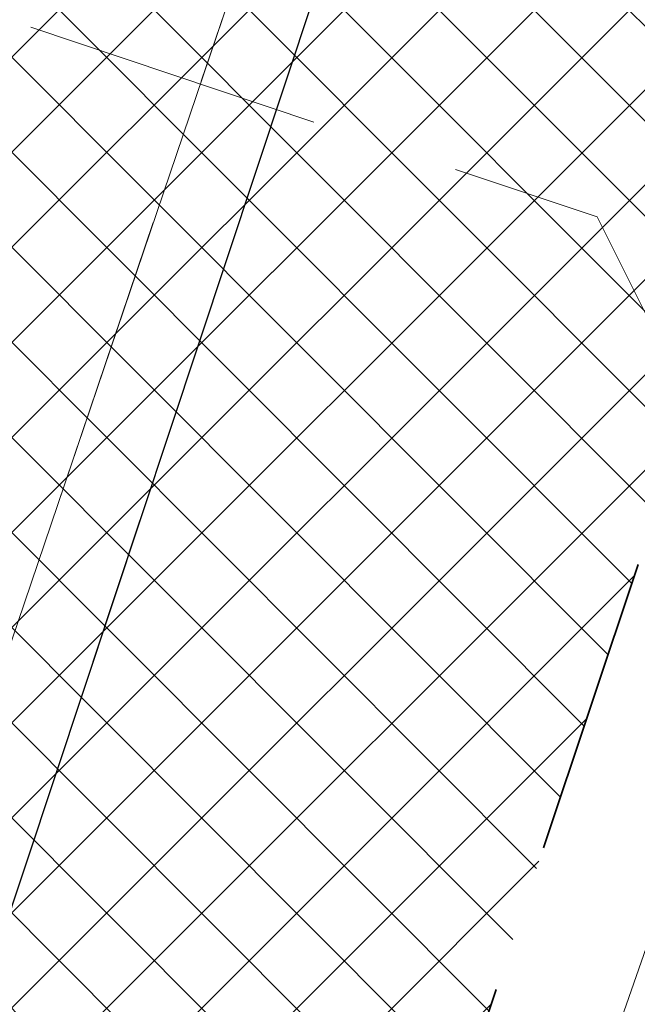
# Model space of a CAD drawing. Header units: metres. Extents: x 6599594 to 6600699, y 5687867 to 5691114.
# Tile 212 of 256: x 6599964.42 to 6599966.48, y 5688916.29 to 5688919.58. Entities that reach past the tile are written whole.
import ezdxf

# ---------------------------------------------------------------- set-up
doc = ezdxf.new("R2010")
doc.units = ezdxf.units.M
doc.header["$MEASUREMENT"] = 0
for name, pattern in [('1', [0]), ('BUG', [1.5, 1, -0.5]), ('GUK', [2, 1.5, -0.5]), ('GUZ', [1, 0.5, -0.5]), ('L_0_04', [1.5, 1, -0.5])]:
    doc.linetypes.add(name, pattern=pattern)
for name, color, linetype, lineweight in [('_kolor chodnik', 50, '1', 5), ('_kolor jezdnia', 4, '1', 0), ('_kolor pobocze', 211, '1', 5), ('_kolor zjazdy kostka', 7, '1', 5), ('_kolor ścieżka @ 1', 10, '1', 0), ('_linie', 7, 'BUG', 5), ('_obrzeze', 10, 'BUG', 35), ('Dzialki', 130, '1', 30), ('Kontury', 252, 'GUK', 9), ('OT_Komunikacja', 7, 'CONTINUOUS', 0), ('OT_ZagospodarowanieTerenu', 7, 'CONTINUOUS', 0), ('Uzytki', 252, 'GUZ', 9)]:
    doc.layers.add(name, color=color, linetype=linetype, lineweight=lineweight)
pattern_1 = [(45, (0, 0), (-0.1414213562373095, 0.1414213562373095), []), (135, (0, 0), (-0.1414213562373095, -0.1414213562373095), [])]

msp = doc.modelspace()

# ---------------------------------------------------------------- hatches: boundary and pattern name
at = {"layer": '_kolor chodnik'}
h = msp.add_hatch(dxfattribs=at)
h.set_pattern_fill('ANSI37', color=256, scale=1.6)
h.set_pattern_definition(pattern_1)
h.paths.add_polyline_path([(6599849.938171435, 5688542.085872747), (6599852.232147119, 5688548.938742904), (6599853.573135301, 5688548.489851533), (6599853.827082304, 5688549.248475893), (6599851.793849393, 5688549.929093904), (6599849.895278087, 5688548.982823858), (6599847.823506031, 5688542.793750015)])
edge = h.paths.add_edge_path()
edge.add_line((6600018.106075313, 5689087.454911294), (6600022.42781917, 5689091.229234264))
edge.add_line((6600022.42781917, 5689091.229234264), (6600020.233254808, 5689093.742094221))
edge.add_line((6600020.233254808, 5689093.742094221), (6600017.159471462, 5689091.057656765))
edge.add_arc((6600023.275194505, 5689085.385140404), 8.34143334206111, 137.1531558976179, 148.8016577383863)
edge.add_line((6600016.140105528, 5689089.706021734), (6600018.106075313, 5689087.454911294))
h.paths.add_polyline_path([(6600038.501784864, 5689187.59229436), (6600037.906968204, 5689187.700586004), (6600037.638296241, 5689186.224843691), (6600038.240083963, 5689186.115282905)])
h.paths.add_polyline_path([(6600069.098302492, 5689360.276020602), (6600068.321239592, 5689360.413462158), (6600068.064048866, 5689358.936495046), (6600068.836639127, 5689358.799546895)])
h.paths.add_polyline_path([(6600082.393785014, 5689362.950258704), (6600082.941124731, 5689366.103121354), (6600081.481377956, 5689366.361351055), (6600080.923159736, 5689363.210828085)])
h.paths.add_polyline_path([(6600074.022236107, 5689388.065861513), (6600072.983907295, 5689388.249860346), (6600072.723374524, 5689386.772538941), (6600073.760538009, 5689386.588865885)])
h.paths.add_polyline_path([(6600105.602402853, 5689486.45426531), (6600106.738797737, 5689489.760539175), (6600105.28818975, 5689490.281952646), (6600104.132785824, 5689486.965912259)])
h.paths.add_polyline_path([(6600132.519778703, 5689678.737346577), (6600131.636986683, 5689678.922259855), (6600131.330470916, 5689677.453953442), (6600132.212256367, 5689677.269208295)])
h.paths.add_polyline_path([(6600156.649397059, 5689798.7449027), (6600156.48800471, 5689797.95886096), (6600157.450195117, 5689797.757316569), (6600157.615023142, 5689798.542205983)])
h.paths.add_polyline_path([(6600189.055358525, 5689948.643107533), (6600187.902868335, 5689948.884512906), (6600187.600024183, 5689947.417400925), (6600188.748131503, 5689947.176379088)])
edge = h.paths.add_edge_path()
edge.add_line((6600204.459383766, 5690032.969035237), (6600204.153258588, 5690031.227801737))
edge.add_arc((6600202.328347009, 5690027.299936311), 4.331100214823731, 41.853001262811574, 65.08011546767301, ccw=False)
edge.add_arc((6600032.903931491, 5690051.979071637), 174.020003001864, 352.8070218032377, 353.495463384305)
edge.add_arc((6600202.372679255, 5690027.343587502), 5.999999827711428, 55.12102442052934, 69.64815978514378)
edge = h.paths.add_edge_path()
edge.add_line((6600205.046027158, 5690040.265402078), (6600204.972740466, 5690038.483452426))
edge.add_arc((6600203.986269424, 5690044.401803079), 5.999999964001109, 279.4630688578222, 294.9140560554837)
edge.add_line((6600206.513819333, 5690038.960158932), (6600206.607027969, 5690041.030672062))
edge.add_arc((6600203.986269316, 5690044.401803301), 4.270000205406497, 284.3702444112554, 307.86193139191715, ccw=False)
edge = h.paths.add_edge_path()
edge.add_arc((6600203.547470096, 5690044.558759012), 6.446878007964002, 324.43500910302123, 356.20133685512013, ccw=False)
edge.add_arc((6600203.986269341, 5690044.401803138), 6.000000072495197, 323.2169970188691, 357.4193489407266)
h.paths.add_polyline_path([(6600208.910055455, 5690121.713696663), (6600208.146285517, 5690121.748120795), (6600207.125602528, 5690121.794124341), (6600209.971605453, 5690121.665851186)])
edge = h.paths.add_edge_path()
edge.add_line((6600238.769818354, 5690481.648294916), (6600240.338176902, 5690490.87374652))
edge.add_line((6600240.338176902, 5690490.87374652), (6600241.251295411, 5690510.829461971))
edge.add_line((6600241.251295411, 5690510.829461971), (6600239.524022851, 5690510.928942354))
edge.add_line((6600239.524022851, 5690510.928942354), (6600238.633343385, 5690491.167757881))
edge.add_line((6600238.633343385, 5690491.167757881), (6600234.579716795, 5690467.661262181))
edge.add_line((6600234.579716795, 5690467.661262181), (6600234.449796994, 5690464.966873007))
edge.add_arc((6600242.443669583, 5690464.607462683), 8.001948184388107, 177.4256737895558, 268.2543056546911)
edge.add_line((6600242.199903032, 5690456.609228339), (6600242.216657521, 5690457.359274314))
edge.add_line((6600242.216657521, 5690457.359274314), (6600242.305257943, 5690458.836738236))
edge.add_arc((6600242.444504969, 5690464.607952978), 5.772894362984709, 177.0298084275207, 268.6178439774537, ccw=False)
edge.add_line((6600236.679365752, 5690464.907083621), (6600236.951876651, 5690470.95443634))
edge.add_line((6600236.951876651, 5690470.95443634), (6600238.15078669, 5690478.210832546))
edge.add_line((6600238.15078669, 5690478.210832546), (6600238.769818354, 5690481.648294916))
h.paths.add_polyline_path([(6600238.769818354, 5690481.648294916), (6600238.15078669, 5690478.210832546), (6600239.670056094, 5690477.930590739), (6600240.266710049, 5690481.376366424)])
edge = h.paths.add_edge_path()
edge.add_line((6600223.366500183, 5690460.339976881), (6600223.278629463, 5690457.997544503))
edge.add_arc((6600220.967166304, 5690465.656339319), 7.999999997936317, 286.7940807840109, 300.2738222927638)
edge.add_line((6600225.000231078, 5690458.747331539), (6600225.240084, 5690461.623695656))
edge.add_arc((6600221.105749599, 5690465.648640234), 5.76999998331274, 293.06724424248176, 315.7681070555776, ccw=False)
edge = h.paths.add_edge_path()
edge.add_arc((6600220.025145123, 5690444.676291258), 5.770000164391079, 37.996647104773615, 59.94382588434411, ccw=False)
edge.add_line((6600224.572175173, 5690448.22839199), (6600224.817793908, 5690451.081798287))
edge.add_arc((6600220.025145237, 5690444.676291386), 7.999999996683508, 53.19588653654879, 68.15166733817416)
edge.add_line((6600223.00235276, 5690452.101669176), (6600222.91504296, 5690449.670427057))
edge = h.paths.add_edge_path()
edge.add_arc((6600221.105749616, 5690465.648640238), 7.999999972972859, 328.0222308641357, 357.0132597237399)
edge.add_line((6600229.094882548, 5690465.23180147), (6600229.218816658, 5690467.593604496))
edge.add_line((6600229.218816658, 5690467.593604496), (6600228.218919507, 5690467.645774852))
edge.add_line((6600228.218919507, 5690467.645774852), (6600227.891778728, 5690461.411918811))
h.paths.add_polyline_path([(6600200.980142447, 5690012.236744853), (6600202.317278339, 5690011.956662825), (6600202.522293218, 5690012.935421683), (6600201.182321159, 5690013.216097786)])
h.paths.add_polyline_path([(6600196.457878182, 5689983.98337835), (6600195.202332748, 5689984.246370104), (6600194.899091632, 5689982.777335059), (6600196.150355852, 5689982.515240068)])
edge = h.paths.add_edge_path()
edge.add_line((6600112.305909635, 5689517.991018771), (6600112.691041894, 5689519.807934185))
edge.add_line((6600112.691041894, 5689519.807934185), (6600113.245521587, 5689522.423769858))
edge.add_line((6600113.245521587, 5689522.423769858), (6600111.553124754, 5689522.782507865))
edge.add_line((6600111.553124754, 5689522.782507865), (6600107.405864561, 5689503.21722655))
edge.add_line((6600107.405864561, 5689503.21722655), (6600099.494506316, 5689480.361667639))
edge.add_line((6600099.494506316, 5689480.361667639), (6600099.182814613, 5689478.891218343))
edge.add_arc((6600107.008997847, 5689477.232359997), 8.000059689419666, 168.0325629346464, 257.7529108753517)
edge.add_line((6600105.311960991, 5689469.414366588), (6600105.784990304, 5689471.593619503))
edge.add_arc((6600107.008927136, 5689477.232314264), 5.769999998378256, 168.0321375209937, 257.7533362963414, ccw=False)
edge.add_line((6600101.364343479, 5689478.42879883), (6600101.647245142, 5689479.76342708))
edge.add_line((6600101.647245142, 5689479.76342708), (6600104.132785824, 5689486.965912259))
edge.add_line((6600104.132785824, 5689486.965912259), (6600105.28818975, 5689490.281952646))
edge.add_line((6600105.28818975, 5689490.281952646), (6600108.240043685, 5689498.809726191))
edge.add_line((6600108.240043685, 5689498.809726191), (6600112.305909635, 5689517.991018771))
h.paths.add_polyline_path([(6600136.009573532, 5689645.499114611), (6600138.333647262, 5689645.012304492), (6600138.661671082, 5689646.578318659), (6600134.869459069, 5689647.372651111)])
at = {"layer": '_kolor jezdnia'}
h = msp.add_hatch(dxfattribs=at)
h.set_pattern_fill('ANSI37', color=4, scale=3.5)
h.set_pattern_definition([(45, (0, 0), (-0.3093592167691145, 0.3093592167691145), []), (135, (0, 0), (-0.3093592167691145, -0.3093592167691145), [])])
edge = h.paths.add_edge_path()
edge.add_line((6599833.066047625, 5688539.933393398), (6599850.649511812, 5688527.983462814))
edge.add_arc((6599857.337592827, 5688536.653968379), 10.95025544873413, 169.5012687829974, 232.3548431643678, ccw=False)
edge.add_arc((6599858.085851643, 5688536.618142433), 11.69295282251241, 162.2507788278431, 169.9967502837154, ccw=False)
edge.add_line((6599846.949484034, 5688540.182754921), (6599847.823506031, 5688542.793750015))
edge.add_line((6599847.823506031, 5688542.793750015), (6599849.895278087, 5688548.982823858))
edge.add_line((6599849.895278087, 5688548.982823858), (6599852.434748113, 5688556.56906746))
edge.add_line((6599852.434748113, 5688556.56906746), (6599928.48625871, 5688783.760284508))
edge.add_line((6599928.48625871, 5688783.760284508), (6599931.025728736, 5688791.34652811))
edge.add_line((6599931.025728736, 5688791.34652811), (6599996.657773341, 5688987.411326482))
edge.add_line((6599996.657773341, 5688987.411326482), (6599999.197243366, 5688994.997570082))
edge.add_line((6599999.197243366, 5688994.997570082), (6600021.930100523, 5689062.908193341))
edge.add_line((6600021.930100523, 5689062.908193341), (6600017.620224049, 5689067.371531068))
edge.add_line((6600017.620224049, 5689067.371531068), (6600016.714558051, 5689064.654078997))
edge.add_line((6600016.714558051, 5689064.654078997), (6600012.423620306, 5689051.835617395))
edge.add_line((6600012.423620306, 5689051.835617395), (6600009.884150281, 5689044.249373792))
edge.add_line((6600009.884150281, 5689044.249373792), (6599977.53516164, 5688947.612159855))
edge.add_line((6599977.53516164, 5688947.612159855), (6599974.995691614, 5688940.025916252))
edge.add_line((6599974.995691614, 5688940.025916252), (6599942.096912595, 5688841.746295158))
edge.add_line((6599942.096912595, 5688841.746295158), (6599939.557442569, 5688834.160051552))
edge.add_line((6599939.557442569, 5688834.160051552), (6599882.679288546, 5688664.246042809))
edge.add_line((6599882.679288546, 5688664.246042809), (6599880.139818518, 5688656.659799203))
edge.add_line((6599880.139818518, 5688656.659799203), (6599852.46454386, 5688573.984527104))
edge.add_line((6599852.46454386, 5688573.984527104), (6599842.470137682, 5688544.127903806))
edge.add_arc((6599835.706422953, 5688546.652910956), 7.219660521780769, 248.5480913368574, 339.52856074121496, ccw=False)
h.paths.add_polyline_path([(6600044.653202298, 5689172.271628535), (6600046.276244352, 5689181.431901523), (6600047.759199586, 5689189.801539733), (6600051.0603021, 5689208.432603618), (6600052.368792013, 5689215.817578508), (6600054.808584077, 5689229.587499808), (6600056.11707399, 5689236.972474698), (6600057.346666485, 5689243.912161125), (6600058.655146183, 5689251.297078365), (6600058.831439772, 5689252.292060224), (6600060.098987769, 5689259.445963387), (6600060.139929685, 5689259.677035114), (6600061.407468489, 5689266.830886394), (6600072.329030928, 5689328.470998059), (6600073.637511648, 5689335.855921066), (6600077.337304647, 5689356.73715072), (6600078.820259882, 5689365.106788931), (6600081.142794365, 5689378.214921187), (6600082.538516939, 5689386.092227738), (6600095.187867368, 5689457.483787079), (6600091.082877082, 5689465.8405575), (6600089.043088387, 5689454.328211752), (6600087.870641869, 5689447.711051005), (6600087.560133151, 5689445.958573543), (6600086.562151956, 5689440.326076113), (6600082.433200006, 5689417.022719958), (6600080.95024477, 5689408.65308175), (6600077.202698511, 5689387.502337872), (6600075.719743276, 5689379.132699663), (6600073.469199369, 5689366.430874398), (6600071.986244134, 5689358.061236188), (6600069.98686466, 5689346.776955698), (6600068.591142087, 5689338.899649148), (6600065.559290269, 5689321.78820693), (6600064.163567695, 5689313.910900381), (6600059.719426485, 5689288.828650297), (6600058.323703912, 5689280.951343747), (6600057.563846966, 5689276.662793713), (6600056.168124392, 5689268.785487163), (6600054.804920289, 5689261.091711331), (6600053.409197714, 5689253.21440478), (6600053.264817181, 5689252.399536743), (6600051.869094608, 5689244.522230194), (6600051.183555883, 5689240.653124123), (6600049.787833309, 5689232.775817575), (6600046.593849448, 5689214.749319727), (6600045.198126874, 5689206.872013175), (6600044.41754409, 5689202.466488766), (6600042.934588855, 5689194.096850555), (6600036.429952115, 5689157.38538759), (6600034.946996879, 5689149.01574938), (6600030.579776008, 5689124.367629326), (6600027.529365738, 5689107.151445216), (6600024.895072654, 5689094.014582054), (6600030.583685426, 5689094.264316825), (6600032.945013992, 5689106.191885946), (6600043.170247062, 5689163.901990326)])
edge = h.paths.add_edge_path()
edge.add_line((6600111.106812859, 5689535.144351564), (6600111.256844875, 5689535.85214863))
edge.add_line((6600111.256844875, 5689535.85214863), (6600112.915748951, 5689543.678261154))
edge.add_line((6600112.915748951, 5689543.678261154), (6600117.304772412, 5689564.384094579))
edge.add_line((6600117.304772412, 5689564.384094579), (6600119.067357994, 5689572.699339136))
edge.add_line((6600119.067357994, 5689572.699339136), (6600120.087667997, 5689577.512794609))
edge.add_line((6600120.087667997, 5689577.512794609), (6600121.642890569, 5689584.849775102))
edge.add_line((6600121.642890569, 5689584.849775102), (6600128.436769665, 5689616.900852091))
edge.add_line((6600128.436769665, 5689616.900852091), (6600129.991992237, 5689624.237832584))
edge.add_line((6600129.991992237, 5689624.237832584), (6600132.660554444, 5689636.827148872))
edge.add_line((6600132.660554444, 5689636.827148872), (6600133.208838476, 5689639.444704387))
edge.add_line((6600133.208838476, 5689639.444704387), (6600134.848957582, 5689647.274775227))
edge.add_line((6600134.848957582, 5689647.274775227), (6600138.97649476, 5689666.979995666))
edge.add_line((6600138.97649476, 5689666.979995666), (6600140.51410642, 5689674.320687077))
edge.add_line((6600140.51410642, 5689674.320687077), (6600145.209128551, 5689696.735129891))
edge.add_line((6600145.209128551, 5689696.735129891), (6600146.746740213, 5689704.075821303))
edge.add_line((6600146.746740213, 5689704.075821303), (6600151.462308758, 5689726.588354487))
edge.add_line((6600151.462308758, 5689726.588354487), (6600152.999920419, 5689733.929045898))
edge.add_line((6600152.999920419, 5689733.929045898), (6600155.244070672, 5689744.642813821))
edge.add_line((6600155.244070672, 5689744.642813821), (6600156.781682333, 5689751.983505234))
edge.add_line((6600156.781682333, 5689751.983505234), (6600161.635515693, 5689775.156126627))
edge.add_line((6600161.635515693, 5689775.156126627), (6600163.378142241, 5689783.475576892))
edge.add_line((6600163.378142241, 5689783.475576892), (6600163.850769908, 5689785.731942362))
edge.add_line((6600163.850769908, 5689785.731942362), (6600167.028500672, 5689800.902704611))
edge.add_line((6600167.028500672, 5689800.902704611), (6600179.49088801, 5689860.399222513))
edge.add_line((6600179.49088801, 5689860.399222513), (6600181.233514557, 5689868.718672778))
edge.add_line((6600181.233514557, 5689868.718672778), (6600181.84713393, 5689871.648144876))
edge.add_line((6600181.84713393, 5689871.648144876), (6600183.384745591, 5689878.988836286))
edge.add_line((6600183.384745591, 5689878.988836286), (6600184.935818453, 5689886.393792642))
edge.add_line((6600184.935818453, 5689886.393792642), (6600186.575937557, 5689894.223863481))
edge.add_line((6600186.575937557, 5689894.223863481), (6600194.05133812, 5689929.912074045))
edge.add_line((6600194.05133812, 5689929.912074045), (6600195.691457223, 5689937.742144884))
edge.add_line((6600195.691457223, 5689937.742144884), (6600202.915799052, 5689972.231779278))
edge.add_line((6600202.915799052, 5689972.231779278), (6600204.555918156, 5689980.061850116))
edge.add_line((6600204.555918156, 5689980.061850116), (6600206.062781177, 5689987.255744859))
edge.add_line((6600206.062781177, 5689987.255744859), (6600207.702900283, 5689995.085815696))
edge.add_line((6600207.702900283, 5689995.085815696), (6600210.232559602, 5690007.162628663))
edge.add_line((6600210.232559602, 5690007.162628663), (6600211.694938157, 5690014.144150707))
edge.add_arc((6600028.177652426, 5690052.584442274), 187.5000004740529, 348.1696294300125, 357.4195276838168)
edge.add_line((6600215.487522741, 5690044.142720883), (6600208.310270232, 5690026.480446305))
edge.add_arc((6600032.903933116, 5690051.97907145), 177.2500013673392, 348.1696294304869, 351.7289130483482, ccw=False)
edge.add_line((6600206.38894146, 5690015.640182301), (6600205.966941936, 5690013.625519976))
edge.add_line((6600205.966941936, 5690013.625519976), (6600204.326822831, 5690005.795449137))
edge.add_line((6600204.326822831, 5690005.795449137), (6600197.076961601, 5689971.183982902))
edge.add_line((6600197.076961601, 5689971.183982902), (6600195.334335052, 5689962.864532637))
edge.add_line((6600195.334335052, 5689962.864532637), (6600193.44722506, 5689953.855305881))
edge.add_line((6600193.44722506, 5689953.855305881), (6600191.909227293, 5689946.512771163))
edge.add_line((6600191.909227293, 5689946.512771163), (6600185.496844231, 5689915.899498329))
edge.add_line((6600185.496844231, 5689915.899498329), (6600183.856521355, 5689908.068454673))
edge.add_line((6600183.856521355, 5689908.068454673), (6600182.066605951, 5689899.523243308))
edge.add_line((6600182.066605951, 5689899.523243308), (6600180.32407057, 5689891.204228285))
edge.add_line((6600180.32407057, 5689891.204228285), (6600174.320344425, 5689862.541919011))
edge.add_line((6600174.320344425, 5689862.541919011), (6600172.577809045, 5689854.222903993))
edge.add_line((6600172.577809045, 5689854.222903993), (6600163.663810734, 5689811.666703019))
edge.add_line((6600163.663810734, 5689811.666703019), (6600162.023782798, 5689803.837067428))
edge.add_line((6600162.023782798, 5689803.837067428), (6600160.924220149, 5689798.587659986))
edge.add_line((6600160.924220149, 5689798.587659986), (6600159.279208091, 5689790.734229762))
edge.add_line((6600159.279208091, 5689790.734229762), (6600157.107250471, 5689780.365115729))
edge.add_line((6600157.107250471, 5689780.365115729), (6600155.462238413, 5689772.511685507))
edge.add_line((6600155.462238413, 5689772.511685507), (6600153.380318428, 5689762.572418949))
edge.add_line((6600153.380318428, 5689762.572418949), (6600151.735124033, 5689754.718118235))
edge.add_line((6600151.735124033, 5689754.718118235), (6600148.586504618, 5689739.686336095))
edge.add_line((6600148.586504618, 5689739.686336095), (6600146.885007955, 5689731.563243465))
edge.add_line((6600146.885007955, 5689731.563243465), (6600141.75088822, 5689707.052510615))
edge.add_line((6600141.75088822, 5689707.052510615), (6600140.110896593, 5689699.223048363))
edge.add_line((6600140.110896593, 5689699.223048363), (6600133.483561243, 5689667.583574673))
edge.add_line((6600133.483561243, 5689667.583574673), (6600131.860394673, 5689659.834436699))
edge.add_line((6600131.860394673, 5689659.834436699), (6600131.740984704, 5689659.26436315))
edge.add_line((6600131.740984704, 5689659.26436315), (6600130.117814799, 5689651.515209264))
edge.add_line((6600130.117814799, 5689651.515209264), (6600127.27873359, 5689637.961189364))
edge.add_line((6600127.27873359, 5689637.961189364), (6600126.924568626, 5689636.290366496))
edge.add_line((6600126.924568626, 5689636.290366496), (6600125.166244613, 5689627.995226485))
edge.add_line((6600125.166244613, 5689627.995226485), (6600118.009503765, 5689594.232298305))
edge.add_line((6600118.009503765, 5689594.232298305), (6600116.25117975, 5689585.937158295))
edge.add_line((6600116.25117975, 5689585.937158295), (6600113.665314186, 5689573.737975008))
edge.add_line((6600113.665314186, 5689573.737975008), (6600111.898534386, 5689565.402943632))
edge.add_line((6600111.898534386, 5689565.402943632), (6600104.889982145, 5689532.339115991))
edge.add_line((6600104.889982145, 5689532.339115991), (6600103.22663594, 5689524.492047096))
edge.add_line((6600103.22663594, 5689524.492047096), (6600096.623876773, 5689493.342605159))
edge.add_line((6600096.623876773, 5689493.342605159), (6600094.968986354, 5689485.535427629))
edge.add_line((6600094.968986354, 5689485.535427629), (6600094.300101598, 5689482.379870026))
edge.add_line((6600094.300101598, 5689482.379870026), (6600099.182814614, 5689478.891218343))
edge.add_line((6600099.182814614, 5689478.891218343), (6600099.494506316, 5689480.361667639))
edge.add_line((6600099.494506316, 5689480.361667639), (6600111.106812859, 5689535.144351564))
edge = h.paths.add_edge_path()
edge.add_arc((6600239.213891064, 5690851.400367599), 10.00000000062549, -2.8342403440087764, 76.13703556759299, ccw=False)
edge.add_line((6600249.201658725, 5690850.905901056), (6600249.082723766, 5690848.503524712))
edge.add_line((6600249.082723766, 5690848.503524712), (6600247.016487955, 5690806.767468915))
edge.add_line((6600247.016487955, 5690806.767468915), (6600246.092398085, 5690789.152178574))
edge.add_line((6600246.092398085, 5690789.152178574), (6600233.768116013, 5690572.015170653))
edge.add_line((6600233.768116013, 5690572.015170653), (6600228.959056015, 5690465.296202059))
edge.add_line((6600228.959056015, 5690465.296202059), (6600234.588724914, 5690465.017134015))
edge.add_line((6600234.588724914, 5690465.017134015), (6600239.262540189, 5690571.767576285))
edge.add_line((6600239.262540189, 5690571.767576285), (6600252.50503885, 5690806.400146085))
edge.add_line((6600252.50503885, 5690806.400146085), (6600254.569211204, 5690848.094521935))
edge.add_arc((6600262.559425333, 5690847.6989487), 7.999999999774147, 76.13703557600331, 177.1657596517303, ccw=False)
edge.add_line((6600264.476229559, 5690855.465921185), (6600241.609896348, 5690861.109083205))
edge = h.paths.add_edge_path()
edge.add_line((6600250.031475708, 5690451.625307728), (6600250.231741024, 5690455.772579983))
edge.add_line((6600250.231741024, 5690455.772579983), (6600246.257763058, 5690456.417303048))
edge.add_line((6600246.257763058, 5690456.417303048), (6600242.171761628, 5690456.61060902))
edge.add_arc((6600242.563100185, 5690464.586983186), 7.985968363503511, 176.9123644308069, 267.1911945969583, ccw=False)
edge.add_line((6600234.588724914, 5690465.017134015), (6600228.959056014, 5690465.296202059))
edge.add_arc((6600220.965133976, 5690465.657286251), 8.002072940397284, 267.8289300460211, 357.413716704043, ccw=False)
edge.add_line((6600220.661989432, 5690457.660957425), (6600212.406915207, 5690458.119572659))
edge.add_line((6600212.406915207, 5690458.119572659), (6600208.431872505, 5690457.817501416))
edge.add_line((6600208.431872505, 5690457.817501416), (6600208.233912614, 5690454.548331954))
edge.add_line((6600208.233912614, 5690454.548331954), (6600212.129565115, 5690453.127270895))
edge.add_line((6600212.129565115, 5690453.127270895), (6600218.640548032, 5690452.76554962))
edge.add_line((6600218.640548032, 5690452.76554962), (6600216.486747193, 5690452.885205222))
edge.add_line((6600216.486747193, 5690452.885205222), (6600220.468905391, 5690452.663974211))
edge.add_arc((6600220.025145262, 5690444.676291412), 7.99999997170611, -0.3386579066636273, 86.8201700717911, ccw=False)
edge.add_line((6600228.025005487, 5690444.629006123), (6600227.803602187, 5690439.649256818))
edge.add_line((6600227.803602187, 5690439.649256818), (6600226.885525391, 5690435.936828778))
edge.add_line((6600226.885525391, 5690435.936828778), (6600225.534849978, 5690405.967249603))
edge.add_line((6600225.534849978, 5690405.967249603), (6600226.115199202, 5690402.187514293))
edge.add_line((6600226.115199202, 5690402.187514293), (6600213.445139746, 5690121.008786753))
edge.add_line((6600213.445139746, 5690121.008786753), (6600213.352800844, 5690118.960058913))
edge.add_line((6600213.352800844, 5690118.960058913), (6600209.980184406, 5690044.131649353))
edge.add_arc((6600203.98626942, 5690044.401803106), 5.999999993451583, 257.4162346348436, 357.41934921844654, ccw=False)
edge.add_line((6600202.679069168, 5690038.545931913), (6600201.589735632, 5690033.666039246))
edge.add_line((6600201.589735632, 5690033.666039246), (6600203.67987942, 5690033.199458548))
edge.add_arc((6600202.372679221, 5690027.343587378), 5.999999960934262, -8.27108729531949, 77.41623506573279, ccw=False)
edge.add_line((6600208.310270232, 5690026.480446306), (6600215.487522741, 5690044.142720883))
edge.add_line((6600215.487522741, 5690044.142720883), (6600216.199687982, 5690059.9446614))
edge.add_line((6600216.199687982, 5690059.9446614), (6600216.537356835, 5690067.437056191))
edge.add_line((6600216.537356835, 5690067.437056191), (6600223.893528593, 5690230.66011469))
edge.add_line((6600223.893528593, 5690230.66011469), (6600224.231197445, 5690238.152509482))
edge.add_line((6600224.231197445, 5690238.152509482), (6600233.507835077, 5690443.987992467))
edge.add_arc((6600241.499722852, 5690443.627812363), 7.999999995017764, 87.29208981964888, 177.4195277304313, ccw=False)
edge.add_line((6600241.877677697, 5690451.618879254), (6600246.021541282, 5690451.422886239))
edge.add_line((6600246.021541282, 5690451.422886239), (6600246.427694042, 5690451.44338883))
edge.add_line((6600246.427694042, 5690451.44338883), (6600246.79397003, 5690451.461878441))
edge.add_line((6600246.79397003, 5690451.461878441), (6600250.031475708, 5690451.625307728))
edge = h.paths.add_edge_path()
edge.add_line((6600007.33756506, 5689086.20374581), (6600006.980466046, 5689080.740822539))
edge.add_line((6600006.980466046, 5689080.740822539), (6600007.229745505, 5689080.720859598))
edge.add_line((6600007.229745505, 5689080.720859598), (6600008.093335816, 5689080.601653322))
edge.add_line((6600008.093335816, 5689080.601653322), (6600008.702681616, 5689080.53831051))
edge.add_arc((6600008.140193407, 5689070.554142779), 9.999999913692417, -18.557800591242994, 86.77547804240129, ccw=False)
edge.add_line((6600017.620224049, 5689067.371531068), (6600021.930100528, 5689062.908193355))
edge.add_arc((6599734.83819726, 5689159.011261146), 302.7499967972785, 341.4922000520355, 343.8640860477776)
edge.add_arc((6600034.895369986, 5689072.315877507), 9.581213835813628, 98.63328270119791, 164.5273290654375, ccw=False)
edge.add_line((6600033.457137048, 5689081.788529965), (6600033.832640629, 5689081.798737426))
edge.add_line((6600033.832640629, 5689081.798737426), (6600034.422462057, 5689082.05700874))
edge.add_line((6600034.422462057, 5689082.05700874), (6600036.833623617, 5689082.139040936))
edge.add_line((6600036.833623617, 5689082.139040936), (6600036.730225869, 5689087.148851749))
edge.add_line((6600036.730225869, 5689087.148851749), (6600036.579860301, 5689087.134303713))
edge.add_arc((6600036.479565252, 5689093.136286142), 6.002820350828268, 169.1687651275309, 270.9573417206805, ccw=False)
edge.add_line((6600030.583685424, 5689094.264316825), (6600024.895072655, 5689094.014582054))
edge.add_arc((6600015.200558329, 5689096.162123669), 9.929528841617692, 271.0943432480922, 347.5094668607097, ccw=False)
edge.add_arc((6600014.909438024, 5689089.646776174), 3.446070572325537, 264.4236009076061, 278.0194998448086, ccw=False)
edge.add_line((6600014.574573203, 5689086.217014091), (6600014.299554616, 5689086.232508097))
edge.add_line((6600014.299554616, 5689086.232508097), (6600010.474232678, 5689086.448019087))
edge.add_line((6600010.474232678, 5689086.448019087), (6600007.33756506, 5689086.20374581))
edge = h.paths.add_edge_path()
edge.add_line((6600105.490725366, 5689463.953528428), (6600106.927559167, 5689464.047234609))
edge.add_line((6600106.927559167, 5689464.047234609), (6600107.835, 5689468.66))
edge.add_line((6600107.835, 5689468.66), (6600105.311960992, 5689469.414366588))
edge.add_arc((6600107.008997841, 5689477.232359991), 8.000059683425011, 168.0325628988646, 257.75291091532, ccw=False)
edge.add_line((6600099.182814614, 5689478.891218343), (6600094.300101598, 5689482.379870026))
edge.add_arc((6600586.245114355, 5689378.104238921), 502.8750369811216, 168.032376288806, 169.9522165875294)
edge.add_line((6600091.082877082, 5689465.8405575), (6600095.187867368, 5689457.483787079))
edge.add_arc((6600103.065173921, 5689456.088064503), 8.000000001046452, 77.7533362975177, 169.9524553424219, ccw=False)
edge.add_line((6600104.762140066, 5689463.906012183), (6600105.490725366, 5689463.953528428))
at = {"layer": '_kolor pobocze'}
h = msp.add_hatch(dxfattribs=at)
h.set_pattern_fill('ANSI37', color=256, scale=1.6)
h.set_pattern_definition(pattern_1)
edge = h.paths.add_edge_path()
edge.add_line((6600035.926965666, 5689101.569442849), (6600036.046865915, 5689102.311543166))
edge.add_arc((6600058.171848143, 5689233.778275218), 133.3154772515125, 259.4578941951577, 260.4470163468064, ccw=False)
edge.add_line((6600033.780707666, 5689102.713067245), (6600032.142559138, 5689101.847662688))
edge.add_arc((6599734.838175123, 5689159.011266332), 302.7500195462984, 347.6801154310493, 349.11639019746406, ccw=False)
edge.add_arc((6600036.478170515, 5689093.133441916), 6.000000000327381, 167.68011541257, 271.5571101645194)
edge.add_line((6600036.64121064, 5689087.1356575), (6600036.730491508, 5689087.137804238))
edge.add_line((6600036.730491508, 5689087.137804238), (6600036.712463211, 5689087.887583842))
edge.add_line((6600036.712463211, 5689087.887583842), (6600036.559840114, 5689087.884077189))
edge.add_arc((6600036.482532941, 5689093.14290691), 5.259397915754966, 170.6455005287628, 270.8422131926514, ccw=False)
edge.add_arc((6600545.796425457, 5688991.216220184), 524.6691769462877, 167.9170060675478, 168.7028219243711, ccw=False)
edge.add_line((6600032.751078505, 5689101.044345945), (6600034.011432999, 5689101.917298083))
edge.add_line((6600034.011432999, 5689101.917298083), (6600035.926965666, 5689101.569442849))
edge = h.paths.add_edge_path()
edge.add_line((6600002.828843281, 5688994.032881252), (6600003.066918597, 5688994.74409159))
edge.add_line((6600003.066918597, 5688994.74409159), (6600001.227880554, 5688995.359703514))
edge.add_line((6600001.227880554, 5688995.359703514), (6600000.55876659, 5688996.702196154))
edge.add_line((6600000.55876659, 5688996.702196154), (6600022.641310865, 5689062.67011804))
edge.add_arc((6599734.838193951, 5689159.011262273), 303.5000002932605, 341.4922000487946, 343.8640860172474)
edge.add_arc((6600035.267451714, 5689072.092773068), 9.250000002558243, 91.55711016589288, 163.8640860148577, ccw=False)
edge.add_line((6600035.016098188, 5689081.339357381), (6600036.868703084, 5689081.389717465))
edge.add_line((6600036.868703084, 5689081.389717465), (6600036.850674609, 5689082.139504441))
edge.add_line((6600036.850674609, 5689082.139504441), (6600034.99571817, 5689082.089080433))
edge.add_arc((6600035.267451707, 5689072.092773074), 9.999999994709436, 91.55711014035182, 163.8640860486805)
edge.add_arc((6599734.838192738, 5689159.011262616), 302.7500015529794, 341.4922000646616, 343.8640860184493, ccw=False)
edge.add_line((6600021.930100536, 5689062.908193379), (6599999.748942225, 5688996.645678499))
edge.add_line((6599999.748942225, 5688996.645678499), (6600000.695212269, 5688994.747107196))
edge.add_line((6600000.695212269, 5688994.747107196), (6600002.828843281, 5688994.032881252))
h.paths.add_polyline_path([(6599971.7492186, 5688907.297112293), (6599971.084233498, 5688908.631320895), (6599997.822068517, 5688988.526766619), (6599999.164561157, 5688989.195880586), (6600001.003599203, 5688988.580268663), (6600001.241674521, 5688989.291479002), (6599999.108043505, 5688990.005704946), (6599997.209472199, 5688989.059434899), (6599970.270280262, 5688908.583087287), (6599971.216550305, 5688906.684515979), (6599973.350181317, 5688905.970290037), (6599973.588256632, 5688906.681500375)])
h.paths.add_polyline_path([(6599932.504667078, 5688790.060553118), (6599931.835553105, 5688791.403045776), (6599968.343406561, 5688900.4641754), (6599969.685899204, 5688901.133289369), (6599971.524937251, 5688900.517677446), (6599971.763012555, 5688901.228887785), (6599969.629381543, 5688901.94311373), (6599967.730810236, 5688900.996843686), (6599931.025728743, 5688791.34652811), (6599931.971998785, 5688789.447956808), (6599934.105629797, 5688788.73373086), (6599934.343705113, 5688789.4449412)])
at = {"layer": '_kolor zjazdy kostka'}
h = msp.add_hatch(dxfattribs=at)
h.set_pattern_fill('ANSI37', color=256, scale=1.6)
h.set_pattern_definition(pattern_1)
h.paths.add_polyline_path([(6600244.137440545, 5690813.934732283), (6600242.369522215, 5690814.022127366), (6600242.097568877, 5690808.528921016), (6600243.865482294, 5690808.441426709)])
h.paths.add_polyline_path([(6600247.012128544, 5690806.679412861), (6600247.442736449, 5690815.377295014), (6600247.393289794, 5690814.378518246), (6600247.113277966, 5690808.722537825)])
h.paths.add_polyline_path([(6600242.297085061, 5690788.088808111), (6600240.958726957, 5690788.155683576), (6600240.648818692, 5690782.664569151), (6600241.987258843, 5690782.599147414)])
h.paths.add_polyline_path([(6600245.558275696, 5690780.919298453), (6600246.037231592, 5690789.405686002), (6600244.985820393, 5690788.453468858), (6600244.612601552, 5690781.981345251)])
h.paths.add_polyline_path([(6600241.348405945, 5690723.711515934), (6600242.272017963, 5690722.691689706), (6600242.749709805, 5690731.155680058), (6600241.698138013, 5690730.203317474), (6600241.472690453, 5690726.27550499)])
h.paths.add_polyline_path([(6600225.772794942, 5690394.589141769), (6600224.731429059, 5690393.637598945), (6600224.461246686, 5690387.644646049), (6600225.412923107, 5690386.603142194)])
h.paths.add_polyline_path([(6600223.012390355, 5690333.280720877), (6600223.372595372, 5690341.272607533), (6600222.32835346, 5690340.318436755), (6600222.058239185, 5690334.324941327)])
h.paths.add_polyline_path([(6600215.496388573, 5690166.390602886), (6600215.856593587, 5690174.382489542), (6600214.812834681, 5690173.428760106), (6600214.542018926, 5690167.435062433)])
h.paths.add_polyline_path([(6600212.446537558, 5690121.053392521), (6600213.399499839, 5690120.010473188), (6600213.788744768, 5690128.503024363), (6600212.745135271, 5690127.54943145)])
h.paths.add_polyline_path([(6600209.977420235, 5690121.665589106), (6600210.225142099, 5690127.162117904), (6600207.346107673, 5690127.291879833), (6600207.119593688, 5690121.794395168)])
h.paths.add_polyline_path([(6600207.950178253, 5690070.725854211), (6600204.880846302, 5690070.828947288), (6600204.643784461, 5690065.333808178), (6600207.702521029, 5690065.204598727)])
h.paths.add_polyline_path([(6600200.981479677, 5690012.236464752), (6600199.969248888, 5690007.339980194), (6600201.282587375, 5690007.064882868), (6600202.31726072, 5690011.956666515)])
h.paths.add_polyline_path([(6600193.613960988, 5689970.406358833), (6600192.398010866, 5689970.660657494), (6600191.286205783, 5689965.274578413), (6600192.486379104, 5689965.023185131)])
h.paths.add_polyline_path([(6600189.061271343, 5689948.671423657), (6600189.98413328, 5689953.050774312), (6600188.818902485, 5689953.32186217), (6600187.908781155, 5689948.91282903)])
h.paths.add_polyline_path([(6600180.976201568, 5689915.317449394), (6600179.952861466, 5689910.421322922), (6600181.008474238, 5689910.200199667), (6600182.033843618, 5689915.09540201)])
h.paths.add_polyline_path([(6600176.508279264, 5689893.538690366), (6600177.476023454, 5689893.335973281), (6600178.603605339, 5689898.719146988), (6600177.636002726, 5689898.922290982)])
h.paths.add_polyline_path([(6600179.28182965, 5689859.401159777), (6600180.522246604, 5689860.211927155), (6600181.057490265, 5689860.561775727), (6600183.598022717, 5689860.029600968), (6600184.726606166, 5689865.412570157), (6600182.186324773, 5689865.943033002), (6600181.604764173, 5689866.832779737), (6600181.024456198, 5689867.720610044)])
h.paths.add_polyline_path([(6600160.200810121, 5689810.862606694), (6600159.232772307, 5689811.065842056), (6600158.207991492, 5689806.171529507), (6600159.175735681, 5689805.968812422)])
h.paths.add_polyline_path([(6600156.49391753, 5689797.987177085), (6600155.463416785, 5689793.068691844), (6600156.431160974, 5689792.865974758), (6600157.461419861, 5689797.784520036)])
edge = h.paths.add_edge_path()
edge.add_arc((6600173.111981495, 5689800.679690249), 5.999999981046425, 204.673115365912, 239.5411154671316, ccw=False)
edge.add_arc((6600173.162096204, 5689800.685330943), 6.047914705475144, 168.3203586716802, 204.5234866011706, ccw=False)
edge.add_line((6600167.239404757, 5689801.9096668), (6600163.651667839, 5689784.781499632))
edge.add_arc((6600169.524220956, 5689783.551410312), 5.999999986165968, 139.2146049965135, 168.1696294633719, ccw=False)
edge.add_arc((6600169.524220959, 5689783.551410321), 5.999999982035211, 96.80962310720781, 139.2146050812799, ccw=False)
edge.add_line((6600168.812796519, 5689789.509083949), (6600170.070461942, 5689795.507731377))
h.paths.add_polyline_path([(6600163.526364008, 5689776.866746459), (6600166.051243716, 5689776.337874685), (6600167.179826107, 5689781.720838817), (6600164.653945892, 5689782.249920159), (6600163.941148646, 5689783.340449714), (6600163.493329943, 5689784.025580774), (6600161.750703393, 5689775.706130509), (6600162.438017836, 5689776.155376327)])
h.paths.add_polyline_path([(6600152.614191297, 5689774.643430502), (6600153.639138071, 5689779.536616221), (6600152.646757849, 5689779.744928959), (6600151.646447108, 5689774.846147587)])
h.paths.add_polyline_path([(6600150.121074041, 5689767.466820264), (6600148.177624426, 5689758.16795459), (6600149.115997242, 5689757.971390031), (6600151.066362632, 5689767.268392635)])
h.paths.add_polyline_path([(6600142.970741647, 5689739.332500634), (6600141.888449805, 5689734.142420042), (6600144.036614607, 5689733.695518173), (6600145.123068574, 5689738.882330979)])
h.paths.add_polyline_path([(6600136.256357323, 5689701.052153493), (6600137.154085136, 5689700.864096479), (6600138.287960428, 5689706.274871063), (6600137.386492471, 5689706.464182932)])
h.paths.add_polyline_path([(6600130.081494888, 5689667.099389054), (6600129.212847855, 5689667.281639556), (6600128.083282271, 5689661.898895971), (6600128.953953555, 5689661.716447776)])
h.paths.add_polyline_path([(6600128.397394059, 5689659.030340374), (6600127.554144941, 5689659.207226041), (6600126.49340855, 5689653.810049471), (6600127.269860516, 5689653.647397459)])
h.paths.add_polyline_path([(6600134.990411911, 5689640.633636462), (6600137.30714639, 5689640.148363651), (6600138.339560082, 5689645.040620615), (6600136.015486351, 5689645.500958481), (6600135.435178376, 5689646.388788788), (6600134.8548704, 5689647.276619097), (6600133.214751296, 5689639.446548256), (6600134.102581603, 5689640.026856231)])
h.paths.add_polyline_path([(6600122.164164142, 5689634.294831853), (6600121.024067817, 5689628.914244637), (6600122.015114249, 5689628.705875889), (6600123.155614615, 5689634.086346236)])
h.paths.add_polyline_path([(6600114.54207576, 5689593.450769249), (6600113.493359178, 5689593.398339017), (6600112.364315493, 5689588.045694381), (6600113.29076438, 5689587.54753241)])
h.paths.add_polyline_path([(6600110.194543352, 5689572.941097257), (6600109.20781945, 5689573.148880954), (6600108.067717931, 5689567.768269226), (6600109.05014319, 5689567.535215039)])
h.paths.add_polyline_path([(6600119.083213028, 5689565.540446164), (6600119.089125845, 5689565.542290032), (6600121.462438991, 5689565.065690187), (6600122.598093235, 5689570.447168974), (6600120.229622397, 5689570.949214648), (6600119.651446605, 5689571.8119627), (6600119.073270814, 5689572.727655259), (6600117.310757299, 5689564.412754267)])
h.paths.add_polyline_path([(6600101.698666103, 5689532.937884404), (6600100.730666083, 5689533.141679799), (6600099.694214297, 5689528.250234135), (6600100.669121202, 5689528.045267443)])
h.paths.add_polyline_path([(6600094.064021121, 5689496.827028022), (6600093.080194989, 5689497.033910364), (6600092.036590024, 5689492.143967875), (6600093.038865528, 5689491.933250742)])
h.paths.add_polyline_path([(6600083.709836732, 5689453.74980843), (6600082.738586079, 5689448.336231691), (6600084.647281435, 5689448.027407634), (6600085.606840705, 5689453.416583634)])
h.paths.add_polyline_path([(6600084.434394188, 5689446.82589514), (6600083.348896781, 5689447.018140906), (6600082.567374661, 5689442.58660872), (6600083.649300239, 5689442.394910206)])
h.paths.add_polyline_path([(6600078.04194071, 5689410.721110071), (6600078.996952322, 5689416.137564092), (6600078.054833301, 5689416.304853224), (6600077.111232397, 5689410.886043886)])
h.paths.add_polyline_path([(6600072.911565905, 5689386.768652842), (6600071.960466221, 5689381.312635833), (6600072.800073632, 5689381.16322159), (6600073.766450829, 5689386.590709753)])
h.paths.add_polyline_path([(6600082.887400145, 5689379.432062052), (6600085.278102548, 5689379.03494316), (6600086.160383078, 5689383.956496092), (6600083.759726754, 5689384.355378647), (6600083.152078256, 5689385.224725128), (6600082.544429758, 5689386.094071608), (6600081.148707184, 5689378.216765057), (6600082.018053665, 5689378.824413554)])
h.paths.add_polyline_path([(6600080.731401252, 5689363.247695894), (6600080.041469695, 5689363.369939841), (6600079.433821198, 5689364.239286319), (6600078.8261727, 5689365.1086328), (6600077.343217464, 5689356.73899459), (6600078.212563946, 5689357.346643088), (6600079.081910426, 5689357.954291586), (6600081.429189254, 5689357.564866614), (6600082.388748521, 5689362.980514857)])
h.paths.add_polyline_path([(6600069.104215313, 5689360.304336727), (6600070.063917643, 5689365.720487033), (6600069.2708267, 5689365.861009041), (6600068.327152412, 5689360.441778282)])
h.paths.add_polyline_path([(6600066.550616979, 5689345.891799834), (6600065.546169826, 5689346.069805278), (6600064.677796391, 5689341.145792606), (6600065.678290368, 5689340.968483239)])
h.paths.add_polyline_path([(6600061.138656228, 5689321.077501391), (6600060.270282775, 5689316.15348863), (6600061.250715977, 5689315.979734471), (6600062.127590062, 5689320.902245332)])
h.paths.add_polyline_path([(6600055.325252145, 5689288.11325564), (6600054.456878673, 5689283.189242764), (6600055.410852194, 5689283.020177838), (6600056.283178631, 5689287.917022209)])
h.paths.add_polyline_path([(6600048.045675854, 5689182.819289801), (6600050.371939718, 5689182.407116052), (6600051.31444535, 5689187.67761207), (6600048.980409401, 5689188.064690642), (6600048.372760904, 5689188.934037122), (6600047.765112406, 5689189.803383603), (6600046.306982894, 5689181.603992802), (6600046.972918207, 5689182.069462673)])
h.paths.add_polyline_path([(6600040.943690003, 5689201.374141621), (6600039.339175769, 5689201.66987967), (6600038.429882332, 5689196.244216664), (6600039.984130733, 5689195.958493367)])
h.paths.add_polyline_path([(6600032.993704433, 5689156.473759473), (6600032.278185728, 5689156.600537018), (6600031.299242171, 5689151.188930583), (6600032.034145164, 5689151.058111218)])
h.paths.add_polyline_path([(6600026.309179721, 5689123.603833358), (6600025.417362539, 5689118.683970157), (6600026.271201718, 5689118.532684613), (6600027.143528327, 5689123.456001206)])
h.paths.add_polyline_path([(6600013.302986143, 5689054.462576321), (6600015.842456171, 5689062.048819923), (6600014.576741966, 5689061.417973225), (6600012.672139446, 5689055.728290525)])
h.paths.add_polyline_path([(6599974.547216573, 5688938.686171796), (6599977.086686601, 5688946.272415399), (6599975.820972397, 5688945.641568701), (6599973.916369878, 5688939.951886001)])
h.paths.add_polyline_path([(6599942.102825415, 5688841.748139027), (6599940.837111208, 5688841.117292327), (6599938.932508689, 5688835.427609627), (6599939.563355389, 5688834.161895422)])
h.paths.add_polyline_path([(6599882.685201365, 5688664.247886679), (6599881.419487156, 5688663.617039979), (6599879.514884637, 5688657.927357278), (6599880.145731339, 5688656.661643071)])
h.paths.add_polyline_path([(6599851.799762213, 5688549.930937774), (6599853.832995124, 5688549.250319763), (6599855.42016389, 5688553.991722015), (6599853.386930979, 5688554.672340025), (6599852.913795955, 5688555.621625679), (6599852.440660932, 5688556.570911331), (6599849.901190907, 5688548.984667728)])
h.paths.add_polyline_path([(6600233.581687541, 5690586.458647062), (6600234.520016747, 5690585.337735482), (6600234.976631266, 5690593.428266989), (6600233.922640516, 5690592.499827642)])
h.paths.add_polyline_path([(6600231.72837122, 5690526.750719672), (6600230.676277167, 5690525.793817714), (6600230.420013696, 5690519.782861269), (6600231.363586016, 5690518.655686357)])
h.paths.add_polyline_path([(6600237.577122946, 5690639.505119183), (6600236.516490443, 5690638.540451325), (6600236.176926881, 5690632.541599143), (6600237.1204992, 5690631.41442423)])
h.paths.add_polyline_path([(6600238.927801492, 5690681.139540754), (6600239.8637879, 5690680.021427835), (6600240.320411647, 5690688.112122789), (6600239.268317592, 5690687.155220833)])
h.paths.add_polyline_path([(6600218.12228406, 5690224.814875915), (6600217.079933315, 5690223.86243318), (6600216.809648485, 5690217.865326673), (6600217.762143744, 5690216.822918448)])
h.paths.add_polyline_path([(6600219.363739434, 5690274.535639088), (6600220.31588625, 5690273.493612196), (6600220.675810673, 5690281.480778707), (6600219.633750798, 5690280.528598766)])
h.paths.add_polyline_path([(6600168.759867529, 5689856.554734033), (6600169.729143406, 5689856.3516961), (6600170.857343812, 5689861.737822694), (6600169.889741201, 5689861.940966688)])
h.paths.add_polyline_path([(6600168.841833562, 5689852.115601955), (6600167.871405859, 5689852.319339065), (6600166.844894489, 5689847.425845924), (6600167.816759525, 5689847.221809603)])
at = {"layer": '_kolor ścieżka @ 1'}
h = msp.add_hatch(dxfattribs=at)
h.set_pattern_fill('ANSI37', color=10, scale=1.8)
h.set_pattern_definition([(45, (0, 0), (-0.1590990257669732, 0.1590990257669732), []), (135, (0, 0), (-0.1590990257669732, -0.1590990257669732), [])])
edge = h.paths.add_edge_path()
edge.add_line((6599877.145262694, 5688659.244027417), (6599854.614951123, 5688591.938475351))
edge.add_line((6599854.614951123, 5688591.938475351), (6599854.214414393, 5688589.387325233))
edge.add_line((6599854.214414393, 5688589.387325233), (6599839.435327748, 5688545.233719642))
edge.add_arc((6599834.523035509, 5688547.748213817), 5.518450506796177, 246.51508714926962, 332.8930934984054, ccw=False)
edge.add_line((6599832.323891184, 5688542.686883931), (6599836.925902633, 5688539.594394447))
edge.add_arc((6599835.881373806, 5688546.52869976), 7.012533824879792, 278.5661808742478, 339.9794081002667)
edge.add_line((6599842.470137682, 5688544.127903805), (6599857.359687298, 5688588.607952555))
edge.add_line((6599857.359687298, 5688588.607952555), (6599857.303782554, 5688591.591210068))
edge.add_line((6599857.303782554, 5688591.591210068), (6599879.508971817, 5688657.925513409))
edge.add_line((6599879.508971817, 5688657.925513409), (6599879.193548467, 5688658.558370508))
edge.add_line((6599879.193548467, 5688658.558370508), (6599877.145262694, 5688659.244027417))
h.paths.add_polyline_path([(6599879.193548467, 5688658.558370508), (6599879.508971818, 5688657.925513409), (6599881.413574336, 5688663.615196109), (6599880.780717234, 5688663.299772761), (6599878.732431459, 5688663.985429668), (6599877.145262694, 5688659.244027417)])
h.paths.add_polyline_path([(6599938.92659587, 5688835.425765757), (6599938.611172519, 5688836.058622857), (6599936.562886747, 5688836.744279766), (6599878.732431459, 5688663.985429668), (6599880.780717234, 5688663.299772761), (6599881.413574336, 5688663.615196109)])
h.paths.add_polyline_path([(6599974.364844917, 5688941.291630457), (6599974.049421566, 5688941.924487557), (6599972.001135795, 5688942.610144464), (6599936.562886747, 5688836.744279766), (6599938.611172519, 5688836.058622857), (6599938.92659587, 5688835.425765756)])
h.paths.add_polyline_path([(6599974.049421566, 5688941.924487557), (6599974.364844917, 5688941.291630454), (6600009.253303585, 5689045.515087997), (6600008.937880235, 5689046.147945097), (6600006.889594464, 5689046.833602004), (6599972.001135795, 5688942.610144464)])
h.paths.add_polyline_path([(6600008.937880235, 5689046.147945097), (6600009.253303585, 5689045.515087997), (6600011.157906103, 5689051.204770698), (6600010.525049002, 5689050.889347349), (6600008.476763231, 5689051.575004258), (6600006.889594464, 5689046.833602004)])
edge = h.paths.add_edge_path()
edge.add_arc((6599858.085851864, 5688536.618142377), 11.69295304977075, 162.2507788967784, 169.9967501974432)
edge.add_line((6599846.570656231, 5688538.649255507), (6599849.824991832, 5688528.706403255))
edge.add_line((6599849.824991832, 5688528.706403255), (6599853.13552, 5688528.731057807))
edge.add_line((6599853.13552, 5688528.731057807), (6599849.868997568, 5688538.728963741))
edge.add_line((6599849.868997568, 5688538.728963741), (6599850.886451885, 5688541.768438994))
edge.add_line((6599850.886451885, 5688541.768438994), (6599849.938171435, 5688542.085872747))
edge.add_line((6599849.938171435, 5688542.085872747), (6599847.823506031, 5688542.793750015))
edge.add_line((6599847.823506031, 5688542.793750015), (6599846.949484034, 5688540.182754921))
edge = h.paths.add_edge_path()
edge.add_arc((6600008.743460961, 5689068.123037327), 7.659999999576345, 341.4922000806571, 372.1491631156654)
edge.add_line((6600016.231900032, 5689069.735141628), (6600014.371922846, 5689078.374983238))
edge.add_arc((6600008.140193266, 5689070.554142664), 10.00000004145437, 51.45178747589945, 78.26461791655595)
edge.add_line((6600010.174112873, 5689080.345116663), (6600010.018184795, 5689077.57739322))
edge.add_arc((6600009.814745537, 5689075.098871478), 2.486856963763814, 14.594442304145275, 85.30763078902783, ccw=False)
edge.add_line((6600012.221360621, 5689075.725498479), (6600013.747330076, 5689068.63716722))
edge.add_line((6600013.747330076, 5689068.63716722), (6600013.596857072, 5689066.921144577))
edge.add_line((6600013.596857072, 5689066.921144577), (6600008.476763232, 5689051.575004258))
edge.add_line((6600008.476763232, 5689051.575004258), (6600010.525049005, 5689050.889347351))
edge.add_line((6600010.525049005, 5689050.889347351), (6600011.157906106, 5689051.204770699))
edge.add_line((6600011.157906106, 5689051.204770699), (6600016.007289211, 5689065.69149478))

# ---------------------------------------------------------------- linework, layer by layer
at = {"layer": '_linie'}
for p, q in [((6599964.453486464, 5688919.558757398), (6599966.350047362, 5688918.92388989)), ((6599966.350047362, 5688918.92388989), (6599966.66547071, 5688918.291032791))]:
    msp.add_line(p, q, dxfattribs=at)
at = {"layer": '_obrzeze'}
msp.add_line((6600016.007289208, 5689065.691494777), (6599857.303782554, 5688591.591210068), dxfattribs=at)
at = {"layer": 'Dzialki', "linetype": 'CONTINUOUS'}
msp.add_line((6599838.919999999, 5688538.89), (6600019.37, 5689082.13), dxfattribs=at)
at = {"layer": 'Kontury', "flags": 128}
msp.add_lwpolyline([(6599962.769999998, 5688911.74), (6600003.219999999, 5689033.5)], dxfattribs=at)
at = {"layer": 'OT_Komunikacja', "linetype": 'Continuous', "flags": 128}
for points in [[(6599988.858999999, 5688982.983), (6599978.15, 5688950.756), (6599969.811, 5688925.897), (6599957.353, 5688890.298000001), (6599956.050000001, 5688886.959), (6599955.099000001, 5688883.435), (6599949.588000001, 5688865.914), (6599937.616, 5688830.417)], [(6599935.457, 5688831.303), (6599947.402999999, 5688865.905), (6599952.751, 5688883.993000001), (6599952.951, 5688885.41), (6599952.286, 5688887.475999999), (6599952.998, 5688889.796), (6599958.583999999, 5688900.358), (6599962.861, 5688912.999), (6599967.571, 5688926.889), (6599975.536, 5688951.262), (6599978.252, 5688959.676)]]:
    msp.add_lwpolyline(points, dxfattribs=at)
at = {"layer": 'OT_ZagospodarowanieTerenu', "linetype": 'L_0_04', "flags": 128}
msp.add_lwpolyline([(6599962.861, 5688912.999), (6599958.659, 5688913.324), (6599964.521, 5688927.098), (6599967.967, 5688941.089), (6599972.933, 5688950.469999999), (6599975.536, 5688951.262), (6599967.571, 5688926.889)], close=True, dxfattribs=at)
at = {"layer": 'Uzytki', "flags": 128}
msp.add_lwpolyline([(6599962.769999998, 5688911.74), (6600003.219999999, 5689033.5)], dxfattribs=at)

doc.saveas('drawing.dxf')
